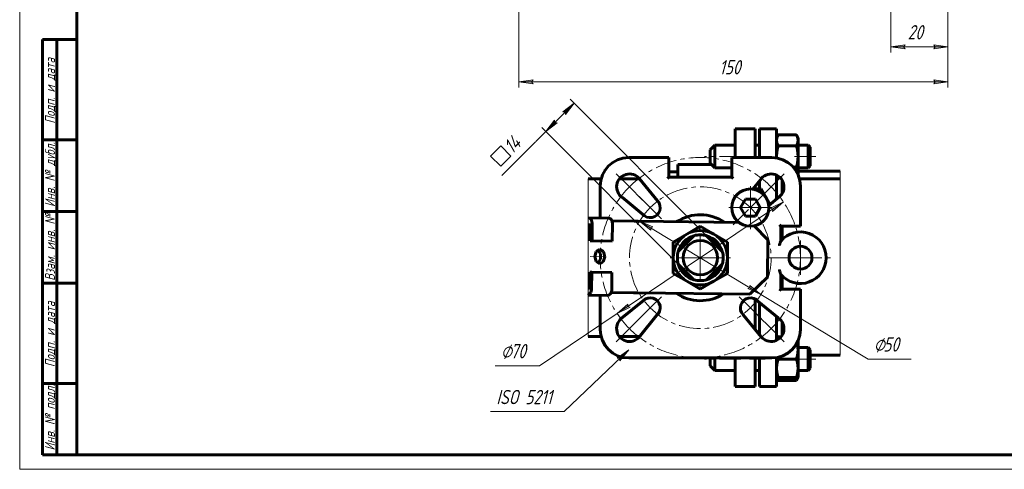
# Model space of a CAD drawing. Header units: millimetres. Extents: x 0 to 594, y 0 to 420.
# Tile 1 of 5: x 0 to 344, y 0 to 157. Entities that reach past the tile are written whole.
import ezdxf

# ---------------------------------------------------------------- set-up
doc = ezdxf.new("R2010")
doc.units = ezdxf.units.MM
for name, pattern in [('K5LT_AXLED', [12, 7.5, -1.5, 1.5, -1.5]), ('K5LT_BASIC', [0]), ('K5LT_THIN', [0]), ('K5LT_THIN_INCLUDED_TO_HATCHING', [0])]:
    doc.linetypes.add(name, pattern=pattern)
doc.layers.add('Системный слой', color=7, linetype='Continuous')
doc.layers.add('Системный слой (1)', color=251, linetype='Continuous', true_color=0x6c6c6c)
doc.styles.add('KDIMTEXTSTYLE', font='txt', dxfattribs={"width": 0.96, "oblique": 15, "height": 5})
doc.styles.add('KTEXTSTYLE', font='txt', dxfattribs={"width": 0.96, "height": 5})
doc.dimstyles.new('KDIMSTYLE (1.00)', dxfattribs={"dimtxt": 5, "dimasz": 1, "dimexe": 2, "dimexo": 0, "dimgap": 1, "dimtad": 1, "dimtxsty": 'KDIMTEXTSTYLE', "dimsah": 1, "dimcen": 0, "dimdle": 1, "dimadec": 0, "dimazin": 0, "dimtfac": 0.667, "dimtmove": 0, "dimatfit": 3, "dimfxl": 1, "dimtvp": 1, "dimtolj": 1, "dimtzin": 0, "dimarcsym": 0})

# ---------------------------------------------------------------- blocks, each defined once
blk = doc.blocks.new('D0')
at = {"layer": 'Системный слой (1)'}
for points in [[(174.4, 135.27), (179.4, 135.93), (178.9, 135.27), (179.4, 134.62)], [(319.4, 134.62), (324.4, 135.27), (319.4, 135.93), (319.9, 135.27)]]:
    blk.add_hatch(color=7, dxfattribs=at).paths.add_polyline_path(points)
at = {"layer": 'Системный слой (1)', "color": 7, "linetype": 'K5LT_THIN', "lineweight": 18, "true_color": 0xffffff}
for p, q in [((174.4, 210.13), (174.4, 133.27)), ((324.4, 210.13), (324.4, 133.27)), ((174.4, 135.27), (179.4, 135.93)), ((179.4, 134.62), (174.4, 135.27)), ((179.4, 135.93), (178.9, 135.27)), ((178.9, 135.27), (179.4, 134.62)), ((319.9, 135.27), (319.4, 135.93)), ((319.4, 135.93), (324.4, 135.27)), ((324.4, 135.27), (319.4, 134.62)), ((319.4, 134.62), (319.9, 135.27))]:
    blk.add_line(p, q, dxfattribs=at)
blk.add_wipeout([(244.46, 136.27), (244.46, 143.66), (253.95, 143.66), (253.95, 136.27)]).dxf.layer = 'Системный слой (1)'
blk.add_line((174.4, 135.27), (324.4, 135.27), dxfattribs=at)
at = {"layer": 'Системный слой (1)', "color": 7, "insert": (244.46, 142.86), "char_height": 5, "attachment_point": 1, "style": 'KTEXTSTYLE'}
blk.add_mtext('\\fArial|b0|c204|p34;\\H5.0;\\W1.000;\\Q15;\\fGOST Type AU|b0|i0|c204|p34;\\Q15;\\W0.960;150', dxfattribs=at)
blk = doc.blocks.new('KDIMARROW_01')
at = {"layer": 'Системный слой'}
blk.add_hatch(color=0, dxfattribs=at).paths.add_polyline_path([(0, 0), (-5, 0.66), (-4.5, 0), (-5, -0.66)])
at = {"layer": 'Системный слой', "color": 0, "linetype": 'K5LT_THIN', "lineweight": 18}
for p, q in [((-4.5, 0), (-5, 0.66)), ((-5, 0.66), (0, 0)), ((0, 0), (-5, -0.66)), ((-5, -0.66), (-4.5, 0))]:
    blk.add_line(p, q, dxfattribs=at)
at = {"layer": 'Системный слой (1)', "color": 0, "linetype": 'K5LT_THIN', "lineweight": 18}
blk.add_line((237.84, 73.86), (236.84, 73.86), dxfattribs=at)
blk = doc.blocks.new('D1')
at = {"layer": 'Системный слой (1)', "color": 7, "linetype": 'K5LT_THIN', "lineweight": 18, "true_color": 0xffffff}
for p, q in [((324.4, 210.13), (324.4, 145.49)), ((304.4, 175.63), (304.4, 145.49))]:
    blk.add_line(p, q, dxfattribs=at)
blk.add_wipeout([(310.32, 148.49), (310.32, 155.87), (318.16, 155.87), (318.16, 148.49)]).dxf.layer = 'Системный слой (1)'
at = {"layer": 'Системный слой (1)'}
for points in [[(304.4, 147.49), (309.4, 148.15), (308.9, 147.49), (309.4, 146.83)], [(319.4, 146.83), (324.4, 147.49), (319.4, 148.15), (319.9, 147.49)]]:
    blk.add_hatch(color=7, dxfattribs=at).paths.add_polyline_path(points)
at = {"layer": 'Системный слой (1)', "color": 7, "linetype": 'K5LT_THIN', "lineweight": 18, "true_color": 0xffffff}
for p, q in [((304.4, 147.49), (309.4, 148.15)), ((309.4, 148.15), (308.9, 147.49)), ((319.9, 147.49), (319.4, 148.15)), ((319.4, 148.15), (324.4, 147.49)), ((309.4, 146.83), (304.4, 147.49)), ((304.4, 147.49), (324.4, 147.49)), ((308.9, 147.49), (309.4, 146.83)), ((324.4, 147.49), (319.4, 146.83)), ((319.4, 146.83), (319.9, 147.49))]:
    blk.add_line(p, q, dxfattribs=at)
at = {"layer": 'Системный слой (1)', "color": 7, "insert": (310.32, 155.08), "char_height": 5, "attachment_point": 1, "style": 'KTEXTSTYLE'}
blk.add_mtext('\\fArial|b0|c204|p34;\\H5.0;\\W1.000;\\Q15;\\fGOST Type AU|b0|i0|c204|p34;\\Q15;\\W0.960;20', dxfattribs=at)
blk = doc.blocks.new('U27')
at = {"layer": 'Системный слой (1)', "color": 143, "linetype": 'K5LT_BASIC', "lineweight": 60, "true_color": 0x33acca}
for p, q in [((199.6, 61.69), (199.84, 62.77)), ((198.7, 60.83), (199.6, 61.69))]:
    blk.add_line(p, q, dxfattribs=at)
blk = doc.blocks.new('U28')
at = {"layer": 'Системный слой (1)', "color": 143, "linetype": 'K5LT_BASIC', "lineweight": 60, "true_color": 0x33acca}
for p, q in [((198.7, 46.36), (203.16, 46.36)), ((209.54, 46.36), (216.66, 46.36))]:
    blk.add_line(p, q, dxfattribs=at)
blk = doc.blocks.new('U29')
at = {"layer": 'Системный слой (1)', "color": 143, "linetype": 'K5LT_BASIC', "lineweight": 60, "true_color": 0x33acca}
for p, q in [((257, 98.83), (257, 97.86)), ((257, 59.44), (257, 48.83))]:
    blk.add_line(p, q, dxfattribs=at)
blk = doc.blocks.new('U30')
at = {"layer": 'Системный слой (1)', "color": 143, "linetype": 'K5LT_BASIC', "lineweight": 60, "true_color": 0x33acca}
for p, q in [((198.7, 101.36), (203.16, 101.36)), ((209.54, 101.36), (216.66, 101.36))]:
    blk.add_line(p, q, dxfattribs=at)
blk = doc.blocks.new('U31')
at = {"layer": 'Системный слой (1)', "color": 143, "linetype": 'K5LT_BASIC', "lineweight": 60, "true_color": 0x33acca}
for start, end in [(55.813, 122.9277), (235.813, 302.9277)]:
    blk.add_arc((237.84, 73.86), 15, start, end, dxfattribs=at)
blk = doc.blocks.new('U32')
at = {"layer": 'Системный слой (1)', "color": 143, "linetype": 'K5LT_BASIC', "lineweight": 60, "true_color": 0x33acca}
for p, q in [((266.4, 96.21), (266.4, 101)), ((266.4, 80.14), (266.4, 84.86)), ((266.4, 62.86), (266.4, 67.57)), ((266.4, 46.71), (266.4, 51.5))]:
    blk.add_line(p, q, dxfattribs=at)
blk = doc.blocks.new('U33')
at = {"layer": 'Системный слой (1)', "color": 143, "linetype": 'K5LT_BASIC', "lineweight": 60, "true_color": 0x33acca}
for p, q in [((264.5, 108.86), (264.5, 108.72)), ((264.5, 102.68), (264.5, 94.35)), ((264.5, 53.33), (264.5, 45.03)), ((264.5, 38.99), (264.5, 38.86))]:
    blk.add_line(p, q, dxfattribs=at)
blk = doc.blocks.new('U34')
at = {"layer": 'Системный слой (1)', "color": 143, "linetype": 'K5LT_BASIC', "lineweight": 60, "true_color": 0x33acca}
for p, q in [((258.5, 100.67), (258.5, 97.86)), ((258.5, 58.21), (258.5, 47))]:
    blk.add_line(p, q, dxfattribs=at)
blk = doc.blocks.new('U35')
at = {"layer": 'Системный слой (1)', "color": 143, "linetype": 'K5LT_BASIC', "lineweight": 60, "true_color": 0x33acca}
for p, q in [((271.42, 30.99), (271.61, 31.35)), ((271.61, 31.35), (271.76, 31.68)), ((271.76, 31.68), (271.87, 32))]:
    blk.add_line(p, q, dxfattribs=at)
blk = doc.blocks.new('U36')
at = {"layer": 'Системный слой (1)', "color": 143, "linetype": 'K5LT_BASIC', "lineweight": 60, "true_color": 0x33acca}
for p, q in [((271.98, 103.2), (272, 103.39)), ((272, 103.39), (272, 103.58)), ((271.94, 103), (271.98, 103.2))]:
    blk.add_line(p, q, dxfattribs=at)
blk = doc.blocks.new('U37')
at = {"layer": 'Системный слой (1)', "color": 143, "linetype": 'K5LT_BASIC', "lineweight": 60, "true_color": 0x33acca}
for p, q in [((276.26, 106.25), (276.26, 112.44)), ((276.26, 105.98), (276.26, 106.25))]:
    blk.add_line(p, q, dxfattribs=at)
blk = doc.blocks.new('U38')
at = {"layer": 'Системный слой (1)', "color": 143, "linetype": 'K5LT_BASIC', "lineweight": 60, "true_color": 0x33acca}
for p, q in [((264.63, 32), (264.75, 31.68)), ((264.75, 31.68), (264.9, 31.35)), ((264.9, 31.35), (265.08, 30.99))]:
    blk.add_line(p, q, dxfattribs=at)
blk = doc.blocks.new('U39')
at = {"layer": 'Системный слой (1)', "color": 143, "linetype": 'K5LT_BASIC', "lineweight": 60, "true_color": 0x33acca}
for p, q in [((264.91, 39.07), (264.96, 38.88)), ((264.96, 38.88), (265.02, 38.69)), ((265.02, 38.69), (265.08, 38.5))]:
    blk.add_line(p, q, dxfattribs=at)
blk = doc.blocks.new('U40')
at = {"layer": 'Системный слой (1)', "color": 143, "linetype": 'K5LT_BASIC', "lineweight": 60, "true_color": 0x33acca}
for p, q in [((264.5, 109.21), (264.5, 109.05)), ((264.5, 109.05), (264.51, 108.88)), ((264.51, 108.88), (264.51, 108.72))]:
    blk.add_line(p, q, dxfattribs=at)
blk = doc.blocks.new('U41')
at = {"layer": 'Системный слой (1)', "color": 143, "linetype": 'K5LT_BASIC', "lineweight": 60, "true_color": 0x33acca}
for p, q in [((271.86, 43.33), (271.67, 44.16)), ((271.97, 42.54), (271.86, 43.33)), ((272, 41.75), (271.97, 42.54))]:
    blk.add_line(p, q, dxfattribs=at)
blk = doc.blocks.new('U42')
at = {"layer": 'Системный слой (1)', "color": 143, "linetype": 'K5LT_BASIC', "lineweight": 60, "true_color": 0x33acca}
for p, q in [((264.67, 102.6), (264.78, 102.31)), ((264.78, 102.31), (264.92, 102.01)), ((264.92, 102.01), (265.08, 101.71))]:
    blk.add_line(p, q, dxfattribs=at)
blk = doc.blocks.new('U43')
at = {"layer": 'Системный слой (1)', "color": 143, "linetype": 'K5LT_BASIC', "lineweight": 60, "true_color": 0x33acca}
for p, q in [((200.95, 74.26), (201.49, 76.02)), ((201.49, 76.02), (202.75, 76.74)), ((202.75, 76.74), (203.99, 76)), ((203.99, 76), (204.49, 74.22)), ((201.45, 72.49), (200.95, 74.26)), ((202.69, 71.74), (201.45, 72.49)), ((203.95, 72.46), (202.69, 71.74)), ((204.49, 74.22), (203.95, 72.46))]:
    blk.add_line(p, q, dxfattribs=at)
blk = doc.blocks.new('U44')
at = {"layer": 'Системный слой (1)', "color": 143, "linetype": 'K5LT_BASIC', "lineweight": 60, "true_color": 0x33acca}
for p, q in [((202.94, 75.24), (202.04, 76.54)), ((201.99, 71.96), (202.94, 73.33)), ((202.94, 73.33), (202.94, 75.24))]:
    blk.add_line(p, q, dxfattribs=at)
blk = doc.blocks.new('U45')
at = {"layer": 'Системный слой (1)', "color": 7, "linetype": 'K5LT_THIN_INCLUDED_TO_HATCHING', "lineweight": 18, "true_color": 0xffffff}
for p, q in [((286.7, 104.02), (286.7, 39.87)), ((198.7, 46.36), (198.7, 101.36))]:
    blk.add_line(p, q, dxfattribs=at)
blk = doc.blocks.new('U46')
at = {"layer": 'Системный слой (1)', "color": 30, "linetype": 'K5LT_AXLED', "lineweight": 18, "true_color": 0xff8000}
for q in [(237.84, 85.36), (226.34, 73.86), (249.34, 73.86), (237.84, 62.36)]:
    blk.add_line((237.84, 73.86), q, dxfattribs=at)
blk = doc.blocks.new('U47')
at = {"layer": 'Системный слой (1)', "color": 30, "linetype": 'K5LT_AXLED', "lineweight": 18, "true_color": 0xff8000}
for q in [(255.34, 99.86), (246.84, 91.36), (263.84, 91.36), (255.34, 82.86)]:
    blk.add_line((255.34, 91.36), q, dxfattribs=at)
blk = doc.blocks.new('U48')
at = {"layer": 'Системный слой (1)', "color": 30, "linetype": 'K5LT_AXLED', "lineweight": 18, "true_color": 0xff8000}
for q in [(272.84, 79.86), (266.84, 73.86), (278.84, 73.86), (272.84, 67.86)]:
    blk.add_line((272.84, 73.86), q, dxfattribs=at)
blk = doc.blocks.new('U49')
at = {"layer": 'Системный слой (1)', "color": 30, "linetype": 'K5LT_AXLED', "lineweight": 18, "true_color": 0xff8000}
for p, q in [((255.34, 91.36), (261.36, 97.37)), ((220.34, 91.36), (216.46, 95.24)), ((224.23, 87.47), (220.34, 91.36)), ((249.33, 85.35), (255.34, 91.36)), ((224.23, 60.24), (220.34, 56.36)), ((251.46, 60.24), (255.34, 56.36)), ((220.34, 56.36), (216.46, 52.47)), ((255.34, 56.36), (259.23, 52.47))]:
    blk.add_line(p, q, dxfattribs=at)
for start, end in [(45, 135), (135, 225), (315, 45), (225, 315)]:
    blk.add_arc((237.84, 73.86), 24.75, start, end, dxfattribs=at)
blk = doc.blocks.new('U50')
at = {"layer": 'Системный слой (1)', "color": 30, "linetype": 'K5LT_AXLED', "lineweight": 18, "true_color": 0xff8000}
for p, q in [((213.1, 98.6), (208.5, 103.2)), ((262.59, 98.6), (267.19, 103.2)), ((217.69, 94.01), (213.1, 98.6)), ((258, 94.01), (262.59, 98.6)), ((261.84, 73.86), (272.84, 73.86)), ((272.84, 73.86), (283.84, 73.86)), ((217.69, 53.7), (213.1, 49.11)), ((258, 53.7), (262.59, 49.11)), ((213.1, 49.11), (208.5, 44.51)), ((262.59, 49.11), (267.19, 44.51))]:
    blk.add_line(p, q, dxfattribs=at)
for start, end in [(45, 135), (135, 225), (0, 45), (315, 0), (225, 315)]:
    blk.add_arc((237.84, 73.86), 35, start, end, dxfattribs=at)
blk = doc.blocks.new('D11')
at = {"layer": 'Системный слой (1)'}
for points in [[(263.12, 90.03), (266.91, 93.36), (262.39, 91.12), (263.17, 90.85)], [(208.78, 54.35), (213.3, 56.59), (212.52, 56.86), (212.57, 57.69)]]:
    blk.add_hatch(color=7, dxfattribs=at).paths.add_polyline_path(points)
at = {"layer": 'Системный слой (1)', "color": 7, "linetype": 'K5LT_THIN', "lineweight": 18, "true_color": 0xffffff}
for p, q in [((266.91, 93.36), (208.78, 54.35)), ((262.39, 91.12), (266.91, 93.36)), ((266.91, 93.36), (263.12, 90.03)), ((263.17, 90.85), (262.39, 91.12)), ((263.12, 90.03), (263.17, 90.85)), ((208.78, 54.35), (212.57, 57.69)), ((213.3, 56.59), (208.78, 54.35)), ((212.57, 57.69), (212.52, 56.86)), ((212.52, 56.86), (213.3, 56.59)), ((208.78, 54.35), (181.66, 36.15))]:
    blk.add_line(p, q, dxfattribs=at)
blk.add_wipeout([(168.18, 37.15), (168.18, 44.53), (179.2, 44.53), (179.2, 37.15)]).dxf.layer = 'Системный слой (1)'
blk.add_line((181.66, 36.15), (166.18, 36.15), dxfattribs=at)
at = {"layer": 'Системный слой (1)', "color": 7, "char_height": 5, "attachment_point": 1, "style": 'KTEXTSTYLE'}
for s, insert in [('\\fArial|b0|c204|p34;\\H5.0;\\W1.000;\\Q15;\\fGOST Type AU|b0|i0|c204|p34;\\Q15;\\W0.960;⌀', (168.18, 43.74)), ('\\fArial|b0|c204|p34;\\H5.0;\\W1.000;\\Q15;\\fGOST Type AU|b0|i0|c204|p34;\\Q15;\\W0.960;70', (171.49, 43.74))]:
    blk.add_mtext(s, dxfattribs=dict(at, insert=insert))
blk = doc.blocks.new('D12')
at = {"layer": 'Системный слой (1)'}
for points in [[(221.27, 84.62), (216.65, 86.64), (220.59, 83.49), (220.51, 84.31)], [(259.04, 61.07), (255.1, 64.22), (255.18, 63.4), (254.42, 63.09)]]:
    blk.add_hatch(color=7, dxfattribs=at).paths.add_polyline_path(points)
at = {"layer": 'Системный слой (1)', "color": 7, "linetype": 'K5LT_THIN', "lineweight": 18, "true_color": 0xffffff}
for p, q in [((216.65, 86.64), (221.27, 84.62)), ((220.59, 83.49), (216.65, 86.64)), ((216.65, 86.64), (259.04, 61.07)), ((221.27, 84.62), (220.51, 84.31)), ((220.51, 84.31), (220.59, 83.49)), ((254.42, 63.09), (255.18, 63.4)), ((259.04, 61.07), (254.42, 63.09)), ((255.18, 63.4), (255.1, 64.22)), ((255.1, 64.22), (259.04, 61.07)), ((259.04, 61.07), (296.47, 38.5))]:
    blk.add_line(p, q, dxfattribs=at)
blk.add_wipeout([(298.47, 39.5), (298.47, 46.88), (309.11, 46.88), (309.11, 39.5)]).dxf.layer = 'Системный слой (1)'
blk.add_line((296.47, 38.5), (311.55, 38.5), dxfattribs=at)
at = {"layer": 'Системный слой (1)', "color": 7, "char_height": 5, "attachment_point": 1, "style": 'KTEXTSTYLE'}
for s, insert in [('\\fArial|b0|c204|p34;\\H5.0;\\W1.000;\\Q15;\\fGOST Type AU|b0|i0|c204|p34;\\Q15;\\W0.960;⌀', (298.47, 46.09)), ('\\fArial|b0|c204|p34;\\H5.0;\\W1.000;\\Q15;\\fGOST Type AU|b0|i0|c204|p34;\\Q15;\\W0.960;50', (301.78, 46.09))]:
    blk.add_mtext(s, dxfattribs=dict(at, insert=insert))
blk = doc.blocks.new('D13')
at = {"layer": 'Системный слой (1)'}
for points in [[(190.7, 123.83), (193.77, 127.83), (189.77, 124.76), (190.59, 124.64)], [(183.87, 117.93), (187.88, 121), (187.06, 121.11), (186.94, 121.93)]]:
    blk.add_hatch(color=7, dxfattribs=at).paths.add_polyline_path(points)
at = {"layer": 'Системный слой (1)', "color": 7, "linetype": 'K5LT_THIN', "lineweight": 18, "true_color": 0xffffff}
for p, q in [((183.87, 117.93), (193.77, 127.83)), ((189.77, 124.76), (193.77, 127.83)), ((193.77, 127.83), (190.7, 123.83)), ((240.06, 81.54), (192.36, 129.24)), ((190.59, 124.64), (189.77, 124.76)), ((190.7, 123.83), (190.59, 124.64)), ((183.87, 117.93), (186.94, 121.93)), ((187.88, 121), (183.87, 117.93)), ((186.94, 121.93), (187.06, 121.11)), ((187.06, 121.11), (187.88, 121)), ((183.87, 117.93), (180.34, 114.39)), ((230.16, 71.64), (182.46, 119.34))]:
    blk.add_line(p, q, dxfattribs=at)
blk.add_wipeout([(169.21, 104.68), (163.99, 109.9), (172.61, 118.52), (177.83, 113.3)]).dxf.layer = 'Системный слой (1)'
for p, q in [((180.31, 114.36), (168.51, 102.56)), ((164.56, 109.34), (168.09, 112.87)), ((168.09, 112.87), (171.63, 109.34)), ((168.09, 105.8), (164.56, 109.34)), ((171.63, 109.34), (168.09, 105.8))]:
    blk.add_line(p, q, dxfattribs=at)
at = {"layer": 'Системный слой (1)', "color": 7, "insert": (168.6, 113.38), "char_height": 5, "attachment_point": 1, "rotation": 45, "style": 'KTEXTSTYLE'}
blk.add_mtext('\\fArial|b0|c204|p34;\\H5.0;\\W1.000;\\Q15;\\fGOST Type AU|b0|i0|c204|p34;\\Q15;\\W0.960;14', dxfattribs=at)
blk = doc.blocks.new('U51')
at = {"layer": 'Системный слой (1)'}
blk.add_hatch(color=7, dxfattribs=at).paths.add_polyline_path([(209.69, 37.82), (212.84, 41.75), (208.78, 38.77), (209.59, 38.64)])
at = {"layer": 'Системный слой (1)', "color": 7, "linetype": 'K5LT_THIN', "lineweight": 18, "true_color": 0xffffff}
for p, q in [((190.24, 20.13), (212.84, 41.75)), ((208.78, 38.77), (212.84, 41.75)), ((212.84, 41.75), (209.69, 37.82)), ((209.59, 38.64), (208.78, 38.77)), ((209.69, 37.82), (209.59, 38.64)), ((190.24, 20.13), (164.58, 20.13))]:
    blk.add_line(p, q, dxfattribs=at)
at = {"layer": 'Системный слой (1)', "color": 7, "insert": (166.58, 27.72), "char_height": 5, "attachment_point": 1, "style": 'KTEXTSTYLE'}
blk.add_mtext('\\fArial|b0|c204|p34;\\H5.0;\\W1.000;\\Q15;\\fGOST Type AU|b0|i0|c204|p34;\\Q15;\\W0.960;ISO 5211', dxfattribs=at)
blk = doc.blocks.new('U52')
at = {"color": 7, "linetype": 'K5LT_THIN', "lineweight": 18, "true_color": 0xffffff}
for p, q in [((0, 0), (0, 420)), ((594, 0), (0, 0))]:
    blk.add_line(p, q, dxfattribs=at)
at = {"color": 143, "linetype": 'K5LT_BASIC', "lineweight": 60, "true_color": 0x33acca}
for p, q in [((20, 5), (20, 415)), ((8, 5), (8, 150)), ((20, 150), (8, 150)), ((13, 5), (13, 150)), ((20, 115), (8, 115)), ((20, 90), (8, 90)), ((20, 65), (8, 65)), ((20, 30), (8, 30)), ((20, 5), (8, 5)), ((589, 5), (20, 5))]:
    blk.add_line(p, q, dxfattribs=at)
at = {"color": 7, "char_height": 3.5, "attachment_point": 1, "rotation": 90, "style": 'KTEXTSTYLE'}
for s, insert in [('\\fArial|b0|c204|p34;\\H5.0;\\W1.000;\\Q15;\\fGOST Type AU|b0|i0|c204|p34;\\Q15;\\W0.960;\\H3.50;Подп. и дата', (8.82, 120.66)), ('\\fArial|b0|c204|p34;\\H5.0;\\W1.000;\\Q15;\\fGOST Type AU|b0|i0|c204|p34;\\Q15;\\W0.960;\\H3.50;Инв. № дубл.', (8.82, 91.57)), ('\\fArial|b0|c204|p34;\\H5.0;\\W1.000;\\Q15;\\fGOST Type AU|b0|i0|c204|p34;\\Q15;\\W0.960;\\H3.50;Взам. инв. №', (8.82, 65.8)), ('\\fArial|b0|c204|p34;\\H5.0;\\W1.000;\\Q15;\\fGOST Type AU|b0|i0|c204|p34;\\Q15;\\W0.960;\\H3.50;Подп. и дата', (8.82, 35.66)), ('\\fArial|b0|c204|p34;\\H5.0;\\W1.000;\\Q15;\\fGOST Type AU|b0|i0|c204|p34;\\Q15;\\W0.960;\\H3.50;Инв. № подл.', (8.82, 6.57))]:
    blk.add_mtext(s, dxfattribs=dict(at, insert=insert))

msp = doc.modelspace()

# ---------------------------------------------------------------- linework, layer by layer
at = {"layer": 'Системный слой (1)', "color": 143, "linetype": 'K5LT_BASIC', "lineweight": 60, "true_color": 0x33acca}
for p, q in [((250.002, 108.856), (250.002, 118.856)), ((250.002, 118.856), (257.002, 118.856)), ((257.002, 118.856), (257.002, 108.856)), ((258.502, 118.856), (264.502, 118.856)), ((258.502, 118.856), (258.502, 108.856)), ((264.502, 118.856), (264.502, 108.856)), ((264.502, 115.711), (265.083, 116.717)), ((271.422, 116.717), (265.083, 116.717)), ((272.002, 115.711), (271.422, 116.717)), ((272.002, 115.711), (272.002, 114.84)), ((272.002, 114.84), (272.002, 109.211)), ((241.257, 111.561), (242.907, 113.211)), ((241.257, 111.561), (241.257, 107.057)), ((242.907, 113.211), (250.002, 113.211)), ((242.907, 105.545), (242.907, 113.211)), ((257.002, 113.211), (258.502, 113.211)), ((271.422, 112.964), (265.083, 112.964)), ((272.002, 113.211), (275.49, 113.211)), ((276.257, 112.444), (275.49, 113.211)), ((275.49, 113.211), (275.49, 105.545)), ((226.845, 108.856), (212.845, 108.856)), ((226.345, 108.356), (226.845, 108.856)), ((226.845, 101.977), (226.845, 108.856)), ((241.257, 107.057), (241.257, 106.861)), ((241.257, 106.861), (242.907, 105.211)), ((262.845, 108.856), (248.845, 108.856)), ((248.845, 108.856), (248.845, 101.977)), ((249.345, 108.356), (248.845, 108.856)), ((272.002, 109.211), (272.002, 103.582)), ((226.845, 103.856), (230.002, 103.856)), ((230.002, 106.356), (230.002, 101.977)), ((230.002, 106.356), (241.762, 106.356)), ((242.907, 105.211), (242.907, 105.545)), ((242.907, 105.211), (248.845, 105.211)), ((271.422, 105.458), (270.355, 105.458)), ((272.002, 105.211), (275.49, 105.211)), ((286.696, 104.023), (272.002, 104.023)), ((272.002, 103.582), (272.002, 102.873)), ((276.257, 105.978), (275.49, 105.211)), ((275.49, 105.545), (275.49, 105.211)), ((216.575, 101.458), (222.893, 93.755)), ((226.345, 101.477), (226.845, 101.977)), ((248.845, 101.977), (226.845, 101.977)), ((249.345, 101.477), (248.845, 101.977)), ((256.166, 97.804), (258.845, 101.094)), ((264.527, 102.668), (265.083, 101.705)), ((265.854, 101.705), (265.083, 101.705)), ((286.696, 101.356), (272.527, 101.356)), ((202.845, 98.856), (202.845, 87.741)), ((256.208, 97.856), (259.098, 97.856)), ((259.098, 97.856), (260.974, 94.606)), ((272.845, 84.856), (272.845, 98.856)), ((217.654, 89.117), (210.607, 94.856)), ((251.881, 91.356), (253.613, 94.356)), ((253.613, 94.356), (257.077, 94.356)), ((257.077, 94.356), (258.809, 91.356)), ((260.974, 94.606), (262.208, 92.468)), ((265.447, 95.125), (261.798, 92.132)), ((253.613, 88.356), (251.881, 91.356)), ((258.809, 91.356), (257.077, 88.356)), ((198.696, 87.787), (205.766, 87.709)), ((214.726, 86.61), (206.98, 86.696)), ((216.14, 86.595), (214.726, 86.61)), ((216.14, 86.595), (251.376, 86.208)), ((257.077, 88.356), (253.613, 88.356)), ((199.381, 85.779), (199.315, 79.779)), ((200.022, 79.772), (200.088, 85.771)), ((207.158, 85.694), (207.093, 79.694)), ((233.095, 82.083), (237.845, 84.825)), ((237.845, 84.825), (242.595, 82.083)), ((256.633, 84.985), (261.415, 80.097)), ((265.466, 85.356), (265.966, 84.856)), ((265.966, 79.66), (265.966, 84.856)), ((265.966, 84.856), (272.845, 84.856)), ((272.345, 85.356), (272.845, 84.856)), ((199.315, 79.779), (200.022, 79.772)), ((207.093, 79.694), (200.022, 79.772)), ((228.345, 79.34), (233.095, 82.083)), ((228.345, 73.856), (228.345, 79.34)), ((230.156, 76.067), (235.634, 81.544)), ((240.056, 81.544), (245.533, 76.067)), ((242.595, 82.083), (247.345, 79.34)), ((247.345, 79.34), (247.345, 73.856)), ((261.415, 80.097), (261.272, 67.098)), ((228.345, 68.371), (228.345, 73.856)), ((247.345, 73.856), (247.345, 68.371)), ((235.634, 66.167), (230.156, 71.645)), ((245.533, 71.645), (240.056, 66.167)), ((199.128, 62.78), (199.194, 68.78)), ((199.194, 68.78), (199.901, 68.772)), ((199.835, 62.773), (199.901, 68.772)), ((199.901, 68.772), (206.972, 68.695)), ((206.972, 68.695), (206.906, 62.695)), ((233.095, 65.628), (228.345, 68.371)), ((237.845, 62.886), (233.095, 65.628)), ((242.595, 65.628), (237.845, 62.886)), ((247.345, 68.371), (242.595, 65.628)), ((261.272, 67.098), (255.206, 61.164)), ((265.966, 62.856), (265.966, 68.051)), ((265.466, 62.356), (265.966, 62.856)), ((272.845, 62.856), (265.966, 62.856)), ((272.345, 62.356), (272.845, 62.856)), ((272.845, 48.856), (272.845, 62.856)), ((205.47, 60.711), (198.696, 60.785)), ((202.845, 60.739), (202.845, 48.856)), ((214.451, 61.612), (206.705, 61.697)), ((210.242, 52.586), (217.945, 58.904)), ((215.866, 61.596), (214.451, 61.612)), ((255.206, 61.164), (215.866, 61.596)), ((258.035, 58.594), (265.083, 52.856)), ((222.583, 53.665), (216.845, 46.618)), ((259.114, 46.253), (252.797, 53.956)), ((266.026, 46.196), (264.502, 46.196)), ((272.002, 44.838), (272.002, 41.75)), ((272.002, 42.5), (275.49, 42.5)), ((272.002, 41.75), (272.002, 35.25)), ((275.49, 42.5), (275.49, 40.102)), ((276.257, 41.733), (275.49, 42.5)), ((276.257, 35.267), (276.257, 41.733)), ((212.845, 38.856), (262.845, 38.856)), ((241.257, 38.856), (241.257, 36.15)), ((242.907, 34.5), (242.907, 38.856)), ((250.002, 28.856), (250.002, 38.856)), ((257.002, 38.856), (257.002, 28.856)), ((258.502, 38.856), (258.502, 28.856)), ((264.502, 38.856), (264.502, 28.856)), ((271.422, 38.5), (265.083, 38.5)), ((275.49, 40.102), (275.49, 34.5)), ((286.696, 39.872), (276.257, 39.872)), ((241.257, 36.15), (242.907, 34.5)), ((242.907, 34.5), (250.002, 34.5)), ((257.002, 34.5), (258.502, 34.5)), ((272.002, 35.25), (272.002, 32)), ((272.002, 34.5), (275.49, 34.5)), ((276.257, 35.267), (275.49, 34.5)), ((264.502, 32), (265.083, 30.995)), ((265.083, 32), (264.502, 32)), ((271.422, 32), (265.083, 32)), ((271.422, 30.995), (265.083, 30.995)), ((272.002, 32), (271.422, 30.995)), ((272.002, 32), (271.422, 32)), ((250.002, 28.856), (257.002, 28.856)), ((258.502, 28.856), (264.502, 28.856))]:
    msp.add_line(p, q, dxfattribs=at)
at = {"layer": 'Системный слой (1)', "color": 30, "linetype": 'K5LT_AXLED', "lineweight": 18, "true_color": 0xff8000}
for p, q in [((252.002, 109.211), (239.257, 109.211)), ((260.502, 109.211), (255.002, 109.211)), ((278.257, 109.211), (270.002, 109.211)), ((204.719, 74.22), (199.305, 74.279)), ((252.002, 38.5), (239.257, 38.5)), ((260.502, 38.5), (255.002, 38.5)), ((278.257, 38.5), (270.002, 38.5))]:
    msp.add_line(p, q, dxfattribs=at)
at = {"layer": 'Системный слой (1)', "color": 143, "linetype": 'K5LT_BASIC', "lineweight": 60, "true_color": 0x33acca}
for centre, radius in [((237.845, 73.856), 6), ((272.845, 73.856), 4)]:
    msp.add_circle(centre, radius, dxfattribs=at)
for centre, radius, start, end in [((212.845, 98.856), 10, 90, 180), ((262.845, 98.856), 10, 0, 90), ((213.096, 98.604), 4.5, 39.35589, 236.41362), ((262.593, 98.604), 4.5, 309.35589, 146.41362), ((255.345, 91.356), 6.5, 90, 180), ((255.345, 91.356), 6.5, 180, 90), ((220.345, 91.356), 3.5, 219.7552, 43.27907), ((237.845, 73.856), 9.5, 60, 120), ((272.845, 73.856), 9, 220.15889, 139.84111), ((237.845, 73.856), 9.5, 120, 180), ((237.845, 73.856), 8, 106.04498, 163.95502), ((237.845, 73.856), 8, 73.95502, 106.04498), ((237.845, 73.856), 8, 16.04498, 73.95502), ((237.845, 73.856), 9.5, 0, 60), ((237.845, 73.856), 8, 163.95502, 178.88262), ((237.845, 73.856), 8, 358.88262, 16.04498), ((237.845, 73.856), 9.5, 180, 240), ((237.845, 73.856), 8, 178.88262, 196.04498), ((237.845, 73.856), 9.5, 300, 0), ((237.845, 73.856), 8, 343.95502, 358.88262), ((237.845, 73.856), 8, 196.04498, 253.95502), ((237.845, 73.856), 8, 286.04498, 343.95502), ((237.845, 73.856), 9.5, 240, 300), ((237.845, 73.856), 8, 253.95502, 286.04498), ((220.345, 56.356), 3.5, 309.7552, 133.27907), ((255.345, 56.356), 3.5, 39.7552, 223.27907), ((213.096, 49.107), 4.5, 129.35589, 326.41362), ((262.593, 49.107), 4.5, 219.35589, 56.41362), ((212.845, 48.856), 10, 180, 270), ((262.845, 48.856), 10, 270, 0)]:
    msp.add_arc(centre, radius, start, end, dxfattribs=at)
for centre, start_param, end_param in [((198.674, 85.787), 4.712389, 6.2831853), ((205.744, 85.709), 4.712389, 6.2831853), ((205.492, 62.71), 3.1415927, 4.712389)]:
    msp.add_ellipse(centre, major_axis=(0.022, 2), ratio=0.7071068, start_param=start_param, end_param=end_param, dxfattribs=at)
for points in [[(265.083, 116.717), (264.502, 115.711), (264.502, 114.84)], [(264.502, 114.84), (264.502, 113.969), (265.083, 112.964)], [(272.002, 114.84), (272.002, 115.711), (271.422, 116.717)], [(271.422, 112.964), (272.002, 113.969), (272.002, 114.84)], [(265.083, 112.964), (264.502, 110.953), (264.502, 109.211)], [(272.002, 109.211), (272.002, 110.953), (271.422, 112.964)], [(271.422, 105.458), (272.002, 107.469), (272.002, 109.211)], [(272.002, 103.582), (272.002, 104.453), (271.422, 105.458)], [(271.422, 38.5), (272.002, 40.242), (272.002, 41.75)], [(265.083, 38.5), (264.502, 36.759), (264.502, 35.25)], [(272.002, 35.25), (272.002, 36.759), (271.422, 38.5)], [(264.502, 35.25), (264.502, 33.742), (265.083, 32)], [(271.422, 32), (272.002, 33.742), (272.002, 35.25)]]:
    msp.add_rational_spline(points, [1, 1.0379548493, 1], degree=2, dxfattribs=at)
for points, knots in [([(265.466, 78.076), (265.467, 78.08), (265.468, 78.084), (265.593, 78.551), (265.711, 78.92), (265.844, 79.316), (265.88, 79.418), (265.921, 79.535), (265.935, 79.574), (265.953, 79.622), (265.958, 79.638), (265.965, 79.655), (265.966, 79.66), (265.966, 79.66)], [-0.00120678, -0.00120678, -0.00120678, -0.00120678, 0, 0, 0.1439322, 0.1439322, 0.21352861, 0.21352861, 0.2500476, 0.2500476, 0.27130358, 0.27130358, 0.2881544, 0.2881544, 0.2881544, 0.2881544]), ([(265.466, 69.635), (265.467, 69.632), (265.468, 69.628), (265.593, 69.16), (265.711, 68.791), (265.844, 68.395), (265.88, 68.293), (265.921, 68.177), (265.935, 68.137), (265.953, 68.089), (265.958, 68.074), (265.965, 68.056), (265.966, 68.052), (265.966, 68.051)], [-0.57751535, -0.57751535, -0.57751535, -0.57751535, -0.57630857, -0.57630857, -0.43237643, -0.43237643, -0.36278006, -0.36278006, -0.32626109, -0.32626109, -0.30500511, -0.30500511, -0.2881543, -0.2881543, -0.2881543, -0.2881543])]:
    msp.add_open_spline(points, degree=3, knots=knots, dxfattribs=at)

# ---------------------------------------------------------------- block references
at = {"layer": 'Системный слой (1)'}
for name in ['U37', 'U50', 'U40', 'U33', 'U45', 'U36', 'U30', 'U47', 'U34', 'U42', 'U32', 'U49', 'U29', 'U31', 'U46', 'U48', 'U43', 'U44', 'U27', 'U28', 'U41', 'U39', 'U38', 'U35']:
    msp.add_blockref(name, (0, 0), dxfattribs=at)

# ---------------------------------------------------------------- dimensions: what is measured, and where the dimension line sits
at = {"layer": 'Системный слой (1)', "color": 7}
dim = msp.add_linear_dim(base=(174.402, 135.274), p1=(324.402, 210.125), p2=(174.402, 210.125), dimstyle='KDIMSTYLE (1.00)', override={"dimexo": 0, "dimpost": '\\fGOST Type AU|b0|c204|p34;\\H5.0;\\W0.960;\\Q15;<>', "dimblk1": 'KDIMARROW_01', "dimblk2": 'KDIMARROW_01', "dimse1": 0, "dimse2": 0, "dimclrt": 7, "dimtol": 1, "dimtp": 0, "dimtm": 0, "dimtdec": 5, "dimtolj": 1}, dxfattribs=at)
dim.commit()
dim.dimension.update_dxf_attribs({"geometry": 'D0', "text_midpoint": (249.402, 135.274), "dimtype": 160})

# ---------------------------------------------------------------- next in the draw order: dimensions: what is measured, and where the dimension line sits
dim = msp.add_linear_dim(base=(304.402, 147.488), p1=(324.402, 210.125), p2=(304.402, 175.625), dimstyle='KDIMSTYLE (1.00)', override={"dimexo": 0, "dimpost": '\\fGOST Type AU|b0|c204|p34;\\H5.0;\\W0.960;\\Q15;<>', "dimblk1": 'KDIMARROW_01', "dimblk2": 'KDIMARROW_01', "dimse1": 0, "dimse2": 0, "dimclrt": 7, "dimtol": 1, "dimtp": 0, "dimtm": 0, "dimtdec": 5, "dimtolj": 1}, dxfattribs=at)
dim.commit()
dim.dimension.update_dxf_attribs({"geometry": 'D1', "text_midpoint": (314.402, 147.488), "dimtype": 160})
dim = msp.add_diameter_dim_2p(p1=(266.907, 93.359), p2=(208.782, 54.353), dimstyle='KDIMSTYLE (1.00)', override={"dimtih": 1, "dimtoh": 1, "dimpost": '\\fGOST Type AU|b0|c204|p34;\\H5.0;\\W0.960;\\Q15;<>', "dimblk1": 'KDIMARROW_01', "dimblk2": 'KDIMARROW_01', "dimclrt": 7, "dimtol": 1, "dimtp": 0, "dimtm": 0, "dimtdec": 5, "dimtmove": 1, "dimatfit": 2, "dimtolj": 1}, dxfattribs=at)
dim.commit()
dim.dimension.update_dxf_attribs({"geometry": 'D11', "text_midpoint": (179.658, 36.15), "dimtype": 163})

# ---------------------------------------------------------------- next in the draw order: block references
at = {"layer": 'Системный слой (1)'}
msp.add_blockref('U51', (0, 0), dxfattribs=at)

# ---------------------------------------------------------------- next in the draw order: dimensions: what is measured, and where the dimension line sits
at = {"layer": 'Системный слой (1)', "color": 7}
dim = msp.add_diameter_dim_2p(p1=(216.652, 86.637), p2=(259.038, 61.074), text='\\fGOST Type AU|b0|c204|p34;\\H5.0;\\W0.960;\\Q15;∅\\fGOST Type AU|b0|c204|p34;\\H5.0;\\W0.960;\\Q15;\\fGOST Type AU|b0|i0|c204|p34;\\Q15;50', dimstyle='KDIMSTYLE (1.00)', override={"dimtih": 1, "dimtoh": 1, "dimblk1": 'KDIMARROW_01', "dimblk2": 'KDIMARROW_01', "dimclrt": 7, "dimtmove": 1, "dimatfit": 2, "dimtolj": 1}, dxfattribs=at)
dim.commit()
dim.dimension.update_dxf_attribs({"geometry": 'D12', "text_midpoint": (298.469, 38.5), "dimtype": 163})

# ---------------------------------------------------------------- next in the draw order: dimensions: what is measured, and where the dimension line sits
dim = msp.add_linear_dim(base=(183.874, 117.927), p1=(240.056, 81.544), p2=(230.156, 71.645), angle=45, dimstyle='KDIMSTYLE (1.00)', override={"dimexo": 0, "dimtoh": 1, "dimpost": '\\fGOST Type AU|b0|c204|p34;\\H5.0;\\W0.960;\\Q15;{\\fSymbol Type A|i0|c204|p18;т}<>', "dimblk1": 'KDIMARROW_01', "dimblk2": 'KDIMARROW_01', "dimse1": 0, "dimse2": 0, "dimclrt": 7, "dimtol": 1, "dimtp": 0, "dimtm": 0, "dimtdec": 5, "dimtmove": 1, "dimtolj": 1}, dxfattribs=at)
dim.commit()
dim.dimension.update_dxf_attribs({"geometry": 'D13', "text_midpoint": (174.408, 108.461), "dimtype": 160})

# ---------------------------------------------------------------- next in the draw order: block references
msp.add_blockref('U52', (0, 0))

doc.saveas('drawing.dxf')
